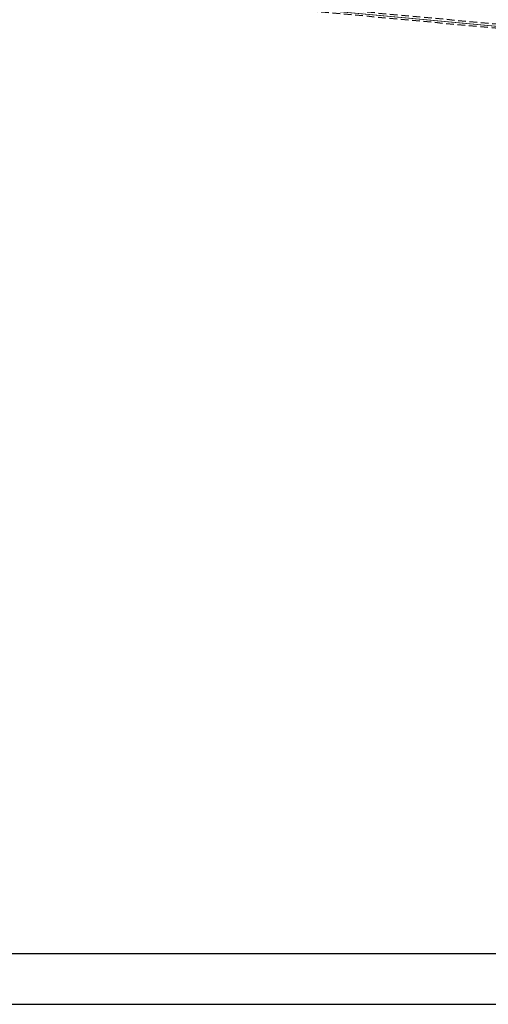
# Model space of a CAD drawing. Extents: x 7460162 to 7460484, y 5625737 to 5625910.
# Tile 1 of 17: x 7460253 to 7460299, y 5625737 to 5625834. Entities that reach past the tile are written whole.
import ezdxf

# ---------------------------------------------------------------- set-up
doc = ezdxf.new("R2010")
doc.units = 0
doc.header["$MEASUREMENT"] = 0
doc.linetypes.add('DASHED', pattern=[0.75, 0.5, -0.25])
for name, color, linetype in [('ELEK GNIAZDA', 234, 'Continuous'), ('ELEK OPIS', 140, 'Continuous'), ('wymiary_PROKON', 3, 'Continuous')]:
    doc.layers.add(name, color=color, linetype=linetype)

msp = doc.modelspace()

# ---------------------------------------------------------------- linework, layer by layer
msp.add_lwpolyline([(7460162.23, 5625736.879), (7460462.23, 5625736.879), (7460462.23, 5625885.379), (7460162.23, 5625885.379)], close=True)
at = {"layer": 'ELEK GNIAZDA', "color": 10, "linetype": 'DASHED', "ltscale": 2, "const_width": 0.075}
msp.add_lwpolyline([(7460319.966, 5625804.416), (7460326.947, 5625829.751), (7460316.608, 5625831.717), (7460281.597, 5625834.965), (7460282.627, 5625844.98), (7460275.822, 5625845.153), (7460275.711, 5625844.385)], dxfattribs=at)
at = {"layer": 'ELEK OPIS'}
msp.add_lwpolyline([(7460171.23, 5625741.879), (7460457.23, 5625741.879), (7460457.23, 5625880.379), (7460171.23, 5625880.379)], close=True, dxfattribs=at)
at = {"layer": 'wymiary_PROKON', "color": 4, "linetype": 'DASHED', "ltscale": 1.5}
for points in [[(7460320.159, 5625804.362), (7460327.197, 5625829.907), (7460316.636, 5625831.916), (7460281.816, 5625835.145), (7460282.848, 5625845.174), (7460275.65, 5625845.357), (7460275.513, 5625844.414)], [(7460319.774, 5625804.469), (7460326.697, 5625829.595), (7460316.58, 5625831.519), (7460281.377, 5625834.784), (7460282.406, 5625844.785), (7460275.995, 5625844.948), (7460275.909, 5625844.357)]]:
    msp.add_lwpolyline(points, dxfattribs=at)

doc.saveas('drawing.dxf')
